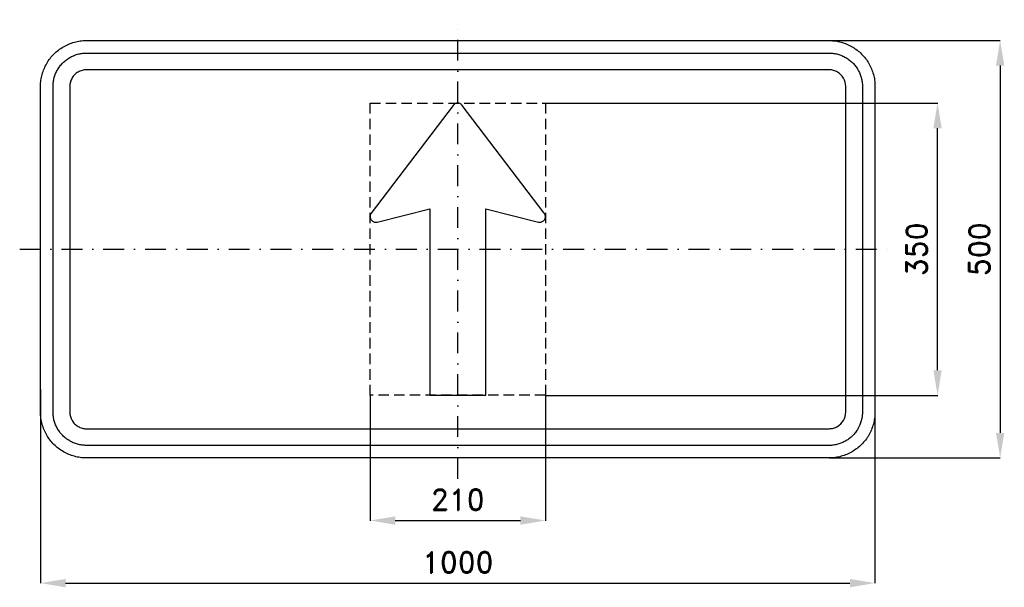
# Model space of a CAD drawing. Header units: millimetres. Extents: x -525 to 655, y -405 to 275.
import ezdxf

# ---------------------------------------------------------------- set-up
doc = ezdxf.new("R2010")
doc.units = ezdxf.units.MM
doc.header["$LTSCALE"] = 5
doc.linetypes.add('ČERCHOVANÁX2', pattern=[2, 1, -0.5, 0, -0.5])
doc.linetypes.add('ČÁRKOVANÁX2', pattern=[1.5, 1, -0.5])
doc.layers.add('Kóty', color=2, linetype='Continuous')
doc.layers.add('Značka', color=7, linetype='Continuous')
doc.styles.get("Standard").update_dxf_attribs({"font": 'romand.shx', "height": 25})
doc.dimstyles.get("Standard").update_dxf_attribs({"dimtxt": 25, "dimasz": 30, "dimexe": 0.18, "dimexo": 0.0625, "dimgap": 12.5, "dimtad": 1, "dimdec": 0, "dimzin": 0, "dimdsep": 46, "dimtxsty": 'Standard', "dimcen": 0.09, "dimadec": 0, "dimazin": 0, "dimtfac": 1, "dimtdec": 0, "dimtofl": 0, "dimtmove": 0, "dimatfit": 3, "dimfxl": 1, "dimtolj": 1, "dimtzin": 0, "dimarcsym": 0})

# ---------------------------------------------------------------- blocks, each defined once
blk = doc.blocks.new('*D0')
at = {"layer": 'Defpoints', "color": 0, "transparency": 16777216}
for p in [(-105, -175), (105, -175), (105, -325)]:
    blk.add_point(p, dxfattribs=at)
at = {"layer": 'Kóty', "color": 0, "lineweight": -2, "transparency": 16777216}
for p, q in [((-105, -175.0625), (-105, -325.18)), ((105, -175.0625), (105, -325.18)), ((-75, -325), (75, -325))]:
    blk.add_line(p, q, dxfattribs=at)
at = {"layer": 'Kóty', "color": 0, "transparency": 16777216}
for points in [[(-75, -320), (-75, -330), (-105, -325)], [(75, -320), (75, -330), (105, -325)]]:
    blk.add_solid(points, dxfattribs=at)
at = {"layer": 'Kóty', "color": 0, "transparency": 16777216, "insert": (0, -300), "char_height": 25, "attachment_point": 5}
blk.add_mtext('\\A1;210', dxfattribs=at)
blk = doc.blocks.new('*D1')
at = {"layer": 'Defpoints', "color": 0, "transparency": 16777216}
for p in [(105, 175), (575, 175), (105, -175.0625)]:
    blk.add_point(p, dxfattribs=at)
at = {"layer": 'Kóty', "color": 0, "lineweight": -2, "transparency": 16777216}
for p, q in [((105.0625, 175), (575.18, 175)), ((575, -145.0625), (575, 145)), ((105.0625, -175.0625), (575.18, -175.0625))]:
    blk.add_line(p, q, dxfattribs=at)
at = {"layer": 'Kóty', "color": 0, "transparency": 16777216}
for points in [[(570, 145), (580, 145), (575, 175)], [(570, -145.0625), (580, -145.0625), (575, -175.0625)]]:
    blk.add_solid(points, dxfattribs=at)
at = {"layer": 'Kóty', "color": 0, "transparency": 16777216, "insert": (550, -0.03125), "char_height": 25, "attachment_point": 5, "rotation": 90}
blk.add_mtext('\\A1;350', dxfattribs=at)
blk = doc.blocks.new('*D2')
at = {"layer": 'Defpoints', "color": 0, "transparency": 16777216}
for p in [(445, 250), (445, -250), (650, -250)]:
    blk.add_point(p, dxfattribs=at)
at = {"layer": 'Kóty', "color": 0, "lineweight": -2, "transparency": 16777216}
for p, q in [((445.0625, 250), (650.18, 250)), ((650, 220), (650, -220)), ((445.0625, -250), (650.18, -250))]:
    blk.add_line(p, q, dxfattribs=at)
at = {"layer": 'Kóty', "color": 0, "transparency": 16777216}
for points in [[(645, 220), (655, 220), (650, 250)], [(645, -220), (655, -220), (650, -250)]]:
    blk.add_solid(points, dxfattribs=at)
at = {"layer": 'Kóty', "color": 0, "transparency": 16777216, "insert": (625, 0), "char_height": 25, "attachment_point": 5, "rotation": 90}
blk.add_mtext('\\A1;500', dxfattribs=at)
blk = doc.blocks.new('*D3')
at = {"layer": 'Defpoints', "color": 0, "transparency": 16777216}
for p in [(-500, -168.1), (500, -175.1), (500, -400)]:
    blk.add_point(p, dxfattribs=at)
at = {"layer": 'Kóty', "color": 0, "lineweight": -2, "transparency": 16777216}
for p, q in [((-500, -168.2), (-500, -400.2)), ((500, -175.1), (500, -400.2)), ((-470, -400), (470, -400))]:
    blk.add_line(p, q, dxfattribs=at)
at = {"layer": 'Kóty', "color": 0, "transparency": 16777216}
for points in [[(-470, -395), (-470, -405), (-500, -400)], [(470, -395), (470, -405), (500, -400)]]:
    blk.add_solid(points, dxfattribs=at)
at = {"layer": 'Kóty', "color": 0, "transparency": 16777216, "insert": (0, -375), "char_height": 25, "attachment_point": 5}
blk.add_mtext('\\A1;1000', dxfattribs=at)

msp = doc.modelspace()

# ---------------------------------------------------------------- linework, layer by layer
at = {"layer": 'Značka', "color": 6, "linetype": 'ČERCHOVANÁX2', "ltscale": 5}
for points in [[(0, -275), (0, 275)], [(-525, 0), (525, 0)]]:
    msp.add_lwpolyline(points, dxfattribs=at)
at = {"layer": 'Značka', "color": 5}
for points in [[(-445, -250), (-445.22, -249.9993), (-445.43, -249.9983, -0.0321813), (-452.53, -249.5009, -0.0354462), (-459.51, -248.0507, -0.0362759), (-466.26, -245.7687, -0.0344251), (-472.62, -242.5592, -0.0337218), (-478.55, -238.6067, -0.0340823), (-483.89, -233.8909, -0.0341996), (-488.61, -228.5535, -0.0342357), (-492.56, -222.6246, -0.034034), (-495.75, -216.2582, -0.033396), (-498.05, -209.513, -0.034108), (-499.52, -202.5305, -0.0367431), (-500, -195.432), (-500, -195.216), (-500, -195), (-500, 195), (-500, 195.216), (-500, 195.432, -0.0321708), (-499.5, 202.534, -0.0354288), (-498.05, 209.513, -0.0362814), (-495.77, 216.263, -0.0344171), (-492.56, 222.625, -0.0337322), (-488.61, 228.552, -0.0340768), (-483.89, 233.891, -0.0341993), (-478.55, 238.611, -0.0342303), (-472.62, 242.559, -0.0340381), (-466.26, 245.746, -0.0334096), (-459.51, 248.051, -0.0341307), (-452.53, 249.525, -0.0367475), (-445.43, 249.998), (-445.22, 249.999), (-445, 250), (445, 250), (445.22, 249.999), (445.43, 249.998, -0.0321824), (452.53, 249.501, -0.035449), (459.51, 248.051, -0.0362747), (466.26, 245.769, -0.0344327), (472.62, 242.559, -0.0337297), (478.55, 238.607, -0.0340797), (483.89, 233.891, -0.0342404), (488.61, 228.554, -0.0342069), (492.56, 222.625, -0.0340191), (495.75, 216.258, -0.0334453), (498.05, 209.513, -0.0341761), (499.52, 202.531, -0.0367603), (500, 195.432), (500, 195.216), (500, 195), (500, -195), (500, -195.216), (500, -195.432, -0.0321877), (499.5, -202.5338, -0.0354629), (498.05, -209.513, -0.0362496), (495.77, -216.2625, -0.0343856), (492.56, -222.6246, -0.0336916), (488.61, -228.5523, -0.034079), (483.89, -233.8909, -0.0342019), (478.55, -238.6112, -0.0342248), (472.62, -242.5592, -0.0340562), (466.26, -245.7458, -0.0334198), (459.51, -248.0507, -0.0341219), (452.53, -249.5245, -0.0367444), (445.43, -249.9983), (445.22, -249.9994), (445, -250), (-445, -250)], [(-445, -235), (-445.16, -234.9995), (-445.31, -234.9988, -0.0321793), (-450.48, -234.637, -0.0354446), (-455.56, -233.5823, -0.0362663), (-460.46, -231.9227, -0.0344216), (-465.09, -229.5885, -0.0337189), (-469.4, -226.714, -0.0340866), (-473.28, -223.2843, -0.0342228), (-476.72, -219.4026, -0.034242), (-479.59, -215.0906, -0.0340478), (-481.91, -210.4605, -0.0334165), (-483.58, -205.5549, -0.034106), (-484.65, -200.4767, -0.0367409), (-485, -195.3141), (-485, -195.1571), (-485, -195), (-485, 195), (-485, 195.157), (-485, 195.314, -0.0321792), (-484.64, 200.479, -0.0354428), (-483.58, 205.555, -0.036261), (-481.92, 210.464, -0.0344219), (-479.59, 215.091, -0.033732), (-476.71, 219.402, -0.0340771), (-473.28, 223.284, -0.0341868), (-469.4, 226.717, -0.0342302), (-465.09, 229.589, -0.0340555), (-460.46, 231.906, -0.0334157), (-455.56, 233.582, -0.0341277), (-450.48, 234.654, -0.0367461), (-445.31, 234.999), (-445.16, 235), (-445, 235), (445, 235), (445.16, 235), (445.31, 234.999, -0.0321832), (450.48, 234.637, -0.0354428), (455.55, 233.582, -0.0362609), (460.46, 231.923, -0.034425), (465.09, 229.589, -0.033745), (469.4, 226.714, -0.0341056), (473.28, 223.284, -0.0341874), (476.72, 219.403, -0.0341994), (479.59, 215.091, -0.0340243), (481.91, 210.461, -0.0334619), (483.58, 205.555, -0.0341289), (484.65, 200.477, -0.036765), (485, 195.314), (485, 195.157), (485, 195), (485, -195), (485, -195.1571), (485, -195.3141), (484.64, -200.4791), (483.58, -205.5549), (481.92, -210.4636), (479.59, -215.0906, -0.0337303), (476.71, -219.4017, -0.0340791), (473.28, -223.2843, -0.0342338), (469.4, -226.7172, -0.0342057), (465.09, -229.5885, -0.0340308), (460.46, -231.9061, -0.0334215), (455.55, -233.5823, -0.0341259), (450.48, -234.6542, -0.0367436), (445.31, -234.9988), (445.16, -234.9996), (445, -235), (-445, -235)], [(-445, -215), (445, -215), (445.08, -214.9998), (445.16, -214.9994, 0.032183), (447.74, -214.8185, 0.0354482), (450.28, -214.2911, 0.0362498), (452.73, -213.4614, 0.034397), (455.05, -212.2943), (457.2, -210.857), (459.14, -209.1421), (460.86, -207.2013), (462.29, -205.0453), (463.45, -202.7302), (464.29, -200.2775), (464.83, -197.7383), (465, -195.1571), (465, -195.0785), (465, -195), (465, 195), (465, 195.079), (465, 195.157), (464.82, 197.74), (464.29, 200.278), (463.46, 202.732), (462.29, 205.045), (460.86, 207.201), (459.14, 209.142), (457.2, 210.859), (455.05, 212.294, 0.0340541), (452.73, 213.453, 0.0334253), (450.28, 214.291, 0.0341236), (447.74, 214.827, 0.036752), (445.16, 214.999), (445.08, 215), (445, 215), (-445, 215), (-445.08, 215), (-445.16, 214.999, 0.0321882), (-447.74, 214.819, 0.0354467), (-450.28, 214.291, 0.0362553), (-452.73, 213.461, 0.0344355), (-455.05, 212.294, 0.033745), (-457.2, 210.857, 0.0341144), (-459.14, 209.142, 0.0341952), (-460.86, 207.201, 0.0342125), (-462.29, 205.045, 0.0340243), (-463.45, 202.73, 0.0333765), (-464.29, 200.277, 0.0341767), (-464.83, 197.738, 0.0367178), (-465, 195.157), (-465, 195.079), (-465, 195), (-465, -195), (-465, -195.0785), (-465, -195.1571), (-464.82, -197.7395), (-464.29, -200.2775), (-463.46, -202.7318), (-462.29, -205.0453), (-460.86, -207.2008, 0.0340791), (-459.14, -209.1421, 0.0342352), (-457.2, -210.8586, 0.0342066), (-455.05, -212.2943, 0.0340305), (-452.73, -213.453, 0.0334211), (-450.28, -214.2911, 0.0341304), (-447.74, -214.8271, 0.036748), (-445.16, -214.9994), (-445.08, -214.9998), (-445, -215)], [(-0.73, 175), (-0.89, 174.982), (-1.04, 174.961, 0.0354879), (-1.9, 174.775), (-2.73, 174.468), (-3.51, 174.065), (-4.23, 173.557), (-4.78, 173.066), (-5.27, 172.513), (-5.32, 172.45), (-5.37, 172.387), (-103.66, 43.243), (-103.71, 43.172), (-103.76, 43.101), (-104.23, 42.356), (-104.6, 41.554), (-104.86, 40.714), (-105, 39.845), (-105.03, 38.965), (-104.95, 38.09), (-104.75, 37.231), (-104.44, 36.408), (-104.03, 35.629), (-103.52, 34.913), (-102.92, 34.268), (-102.24, 33.71), (-101.5, 33.241), (-100.69, 32.878), (-99.85, 32.618, 0.0342875), (-98.98, 32.475, 0.0345063), (-98.1, 32.44, 0.0353089), (-97.23, 32.528), (-97.04, 32.561), (-96.85, 32.601), (-96.77, 32.619), (-96.69, 32.638), (-33.65, 48.235), (-33.65, 28.053), (-33.64, 28.053), (-33.64, -175), (33.64, -175), (33.64, 48.232), (96.66, 32.638), (96.75, 32.617), (96.84, 32.597, 0.0339858), (97.7, 32.462, 0.0355502), (98.59, 32.448, 0.0359086), (99.46, 32.541, 0.0347858), (100.31, 32.756), (101.13, 33.074), (101.9, 33.501), (102.62, 34.02), (103.25, 34.632), (103.8, 35.317), (104.25, 36.072), (104.61, 36.877), (104.85, 37.724), (104.99, 38.594), (105, 39.474), (104.91, 40.348), (104.69, 41.203), (104.37, 42.025), (103.95, 42.793), (103.84, 42.955), (103.73, 43.114), (103.68, 43.179), (103.63, 43.243), (5.34, 172.387), (5.29, 172.457), (5.23, 172.526), (4.64, 173.176), (3.96, 173.739), (3.22, 174.214), (2.42, 174.584), (1.58, 174.857, 0.0408121), (0.72, 175, 0.0275057), (-0.01, 175.026, 0.00909179), (-0.73, 175)]]:
    msp.add_lwpolyline(points, format="xyb", dxfattribs=at)
at = {"layer": 'Značka', "color": 6, "linetype": 'ČÁRKOVANÁX2', "ltscale": 2.5}
msp.add_lwpolyline([(-105, -175), (-105, 175), (105, 175), (105, -175), (-105, -175)], dxfattribs=at)

# ---------------------------------------------------------------- dimensions: what is measured, and where the dimension line sits
at = {"layer": 'Kóty'}
for base, p1, p2, picture, middle in [((650, -250), (445, 250), (445, -250), '*D2', (625, 0)), ((575, 175), (105, -175.0625), (105, 175), '*D1', (550, -0.0313))]:
    dim = msp.add_linear_dim(base=base, p1=p1, p2=p2, angle=90, dimstyle='Standard', dxfattribs=at)
    dim.commit()
    dim.dimension.update_dxf_attribs({"geometry": picture, "text_midpoint": middle})
for base, p1, p2, picture, middle in [((500, -400), (-500, -168.0981), (500, -175.0625), '*D3', (0, -375)), ((105, -325), (-105, -175), (105, -175), '*D0', (0, -300))]:
    dim = msp.add_linear_dim(base=base, p1=p1, p2=p2, dimstyle='Standard', dxfattribs=at)
    dim.commit()
    dim.dimension.update_dxf_attribs({"geometry": picture, "text_midpoint": middle})

doc.saveas('drawing.dxf')
